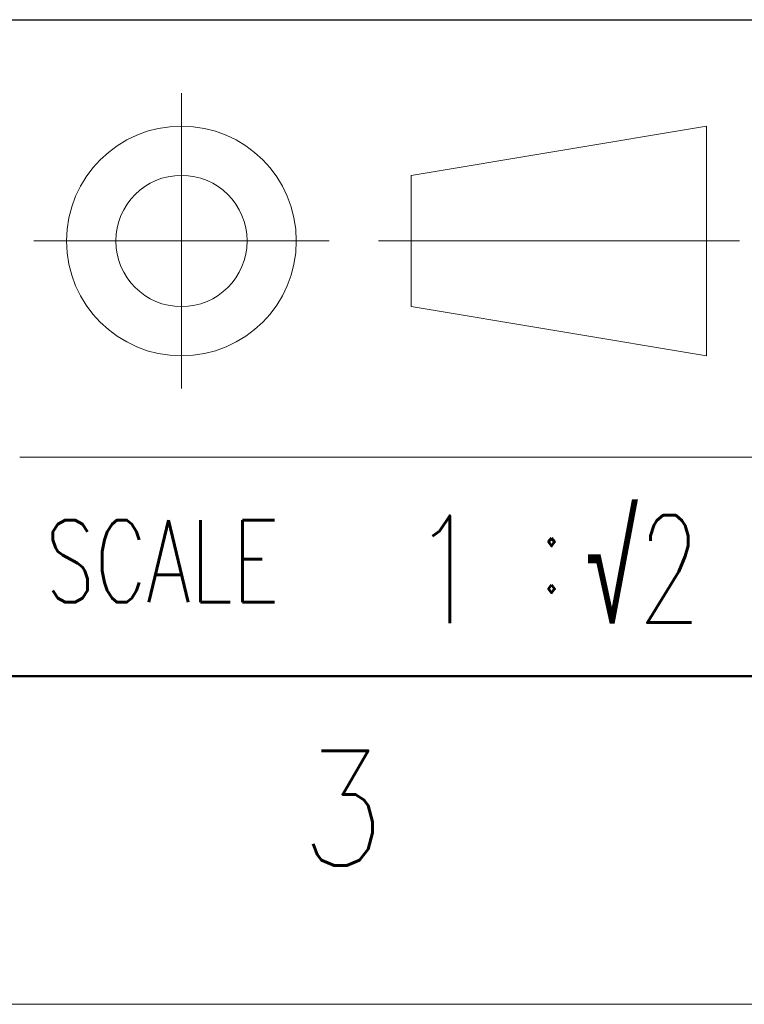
# Model space of a CAD drawing. Header units: millimetres. Extents: x 0 to 594, y 0 to 420.
# Tile 3 of 132: x 177 to 208, y 0 to 42. Entities that reach past the tile are written whole.
import ezdxf

# ---------------------------------------------------------------- set-up
doc = ezdxf.new("R2010")
doc.units = ezdxf.units.MM
doc.header["$LTSCALE"] = 0.257233
doc.layers.add('NoLayerName_001', color=7, linetype='Continuous')
doc.styles.get("Standard").update_dxf_attribs({"font": 'txt', "bigfont": 'extfont2'})

# ---------------------------------------------------------------- blocks, each defined once
blk = doc.blocks.new('JZB_0004')
at = {"layer": 'NoLayerName_001', "color": 3, "lineweight": 13, "char_height": 3.27, "attachment_point": 5}
for s, insert in [('\\A1;\\W0.6818;√2', (6.818, 1.635)), ('\\A1;\\W0.7500;1', (0.818, 1.635))]:
    blk.add_mtext(s, dxfattribs=dict(at, insert=insert))

msp = doc.modelspace()

# ---------------------------------------------------------------- linework, layer by layer
at = {"layer": 'NoLayerName_001', "color": 7, "linetype": 'Continuous', "lineweight": 25}
msp.add_line((35.3557, 42.4268), (579.8331, 42.4268), dxfattribs=at)
at = {"layer": 'NoLayerName_001', "color": 2, "linetype": 'Continuous', "lineweight": 13}
for p, q in [((183.7506, 39.2605), (183.7506, 26.5325)), ((206.381, 37.8415), (193.653, 35.7201)), ((206.381, 27.9419), (206.381, 37.8415)), ((193.653, 35.7201), (193.653, 30.0632)), ((177.3936, 32.8917), (190.1217, 32.8917)), ((192.2388, 32.8917), (207.7953, 32.8917)), ((193.653, 30.0632), (206.381, 27.9419)), ((208.5985, 23.5705), (176.7784, 23.5705))]:
    msp.add_line(p, q, dxfattribs=at)
at = {"layer": 'NoLayerName_001', "color": 7, "linetype": 'Continuous', "lineweight": 50}
msp.add_line((579.8331, 14.1423), (35.3557, 14.1423), dxfattribs=at)
at = {"layer": 'NoLayerName_001', "color": 7, "linetype": 'Continuous', "lineweight": 13}
msp.add_line((593.9754, 0), (0, 0), dxfattribs=at)
at = {"layer": 'NoLayerName_001', "color": 2, "linetype": 'Continuous', "lineweight": 13}
for radius in [4.9498, 2.8285]:
    msp.add_circle((183.7506, 32.8917), radius, dxfattribs=at)

# ---------------------------------------------------------------- block references
at = {"layer": 'NoLayerName_001', "xscale": 1.414227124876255, "yscale": 1.414227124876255, "zscale": 1.414227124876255}
msp.add_blockref('JZB_0004', (194.0072, 16.4262), dxfattribs=at)

# ---------------------------------------------------------------- texts
at = {"layer": 'NoLayerName_001', "color": 2, "lineweight": 13, "attachment_point": 7}
for s, insert, char_height in [('\\A1;\\W0.7000;SCALE', (177.8943, 17.3266), 3.535568), ('\\A1;\\W0.8600;:', (199.0525, 17.7343), 3.535568), ('\\A1;\\W0.8600;3', (188.8761, 5.9766), 4.949795)]:
    msp.add_mtext(s, dxfattribs=dict(at, insert=insert, char_height=char_height))

doc.saveas('drawing.dxf')
